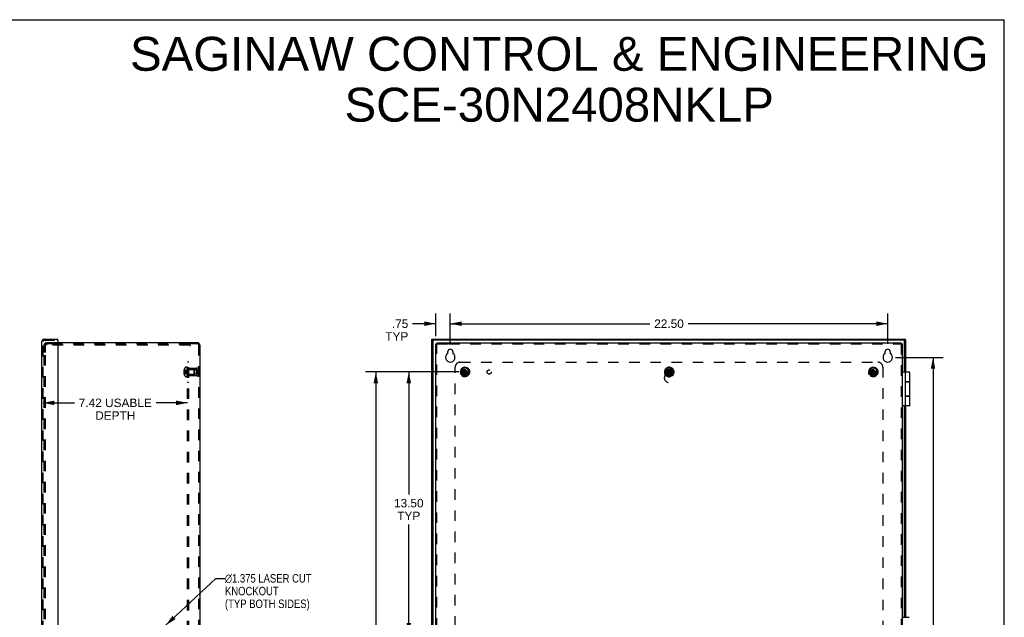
# Model space of a CAD drawing. Header units: inches. Extents: x 0 to 98.9, y 0 to 64.
# Tile 12 of 12: x 48.3 to 98.9, y 33.2 to 64. Entities that reach past the tile are written whole.
import ezdxf

# ---------------------------------------------------------------- set-up
doc = ezdxf.new("R2010")
doc.units = ezdxf.units.IN
doc.header["$LTSCALE"] = 5.44
doc.header["$MEASUREMENT"] = 0
doc.linetypes.add('HIDDEN', pattern=[0.2, 0.1, -0.1])
doc.layers.get('0').update_dxf_attribs({"linetype": 'CONTINUOUS'})
for name, color, linetype in [('DEFAULT_2', 8, 'HIDDEN'), ('DIMENSIONS', 7, 'CONTINUOUS'), ('DOOR_ASSEMBLY', 7, 'CONTINUOUS'), ('SUBPANEL', 7, 'CONTINUOUS')]:
    doc.layers.add(name, color=color, linetype=linetype)
doc.styles.get("Standard").update_dxf_attribs({"font": 'arial.ttf'})
doc.styles.add('TEXTSTYLE_1', font='gdt', dxfattribs={"width": 0.8})
doc.dimstyles.new('DIMSTYLE_1', dxfattribs={"dimtxt": 0.436364, "dimasz": 0.581818, "dimexe": 0.09, "dimexo": 0.07, "dimgap": 0.0375, "dimtad": 0, "dimtih": 1, "dimtoh": 1, "dimzin": 4, "dimdsep": 46, "dimtxsty": 'Standard', "dimblk": '_FILLED', "dimblk1": '_FILLED', "dimblk2": '_FILLED', "dimcen": 0.09, "dimadec": 3, "dimazin": 1, "dimtfac": 1, "dimtdec": 3, "dimtofl": 0, "dimtmove": 0, "dimatfit": 3, "dimldrblk": '_FILLED', "dimfxl": 0, "dimtolj": 1, "dimtzin": 4, "dimarcsym": 0})
doc.dimstyles.get("Standard").update_dxf_attribs({"dimtxt": 0.494545, "dimasz": 0.581818, "dimexe": 0.09, "dimexo": 0.07, "dimgap": 0.09, "dimtad": 0, "dimtih": 1, "dimtoh": 1, "dimdec": 3, "dimzin": 4, "dimdsep": 46, "dimtxsty": 'Standard', "dimblk": '_FILLED', "dimblk1": '_FILLED', "dimblk2": '_FILLED', "dimcen": 0.09, "dimadec": 3, "dimazin": 1, "dimtp": 0.001, "dimtm": 0.001, "dimtfac": 1, "dimtdec": 3, "dimtofl": 0, "dimtmove": 0, "dimatfit": 3, "dimldrblk": '_FILLED', "dimfxl": 0, "dimtolj": 1, "dimtzin": 4, "dimarcsym": 0})

# ---------------------------------------------------------------- blocks, each defined once
blk = doc.blocks.new('_FILLED')
at = {"color": 0, "linetype": 'ByBlock'}
blk.add_solid([(0, 0), (-1, 0.2), (-1, -0.2)], dxfattribs=at)
blk = doc.blocks.new('*D6')
at = {"layer": 'DIMENSIONS', "color": 2, "linetype": 'Continuous'}
for p, q in [((70.41, 47.328), (70.41, 48.88)), ((92.91, 47.328), (92.91, 48.88)), ((70.41, 48.356), (80.679, 48.356)), ((92.91, 48.356), (82.641, 48.356))]:
    blk.add_line(p, q, dxfattribs=at)
at = {"layer": 'DIMENSIONS', "color": 2, "linetype": 'Continuous', "xscale": 0.5818181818, "yscale": 0.5818181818, "zscale": 0.5818181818, "rotation": 180}
blk.add_blockref('_FILLED', (70.41, 48.356), dxfattribs=at)
at = {"layer": 'DIMENSIONS', "color": 2, "linetype": 'Continuous', "xscale": 0.5818181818, "yscale": 0.5818181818, "zscale": 0.5818181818}
blk.add_blockref('_FILLED', (92.91, 48.356), dxfattribs=at)
at = {"layer": 'DIMENSIONS', "color": 2, "linetype": 'Continuous', "insert": (81.66, 48.575), "char_height": 0.4364, "width": 1.52484, "attachment_point": 2, "line_spacing_factor": 0.9}
blk.add_mtext('22.50', dxfattribs=at)
blk = doc.blocks.new('*D7')
at = {"layer": 'DIMENSIONS', "color": 2, "linetype": 'Continuous'}
for p, q in [((93.317, 46.624), (95.764, 46.624)), ((95.241, 46.624), (95.241, 32.81)), ((95.241, 18.124), (95.241, 31.938)), ((93.317, 18.124), (95.764, 18.124))]:
    blk.add_line(p, q, dxfattribs=at)
at = {"layer": 'DIMENSIONS', "color": 2, "linetype": 'Continuous', "xscale": 0.5818181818, "yscale": 0.5818181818, "zscale": 0.5818181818}
for p, rotation in [((95.241, 46.624), 90), ((95.241, 18.124), 270)]:
    blk.add_blockref('_FILLED', p, dxfattribs=dict(at, rotation=rotation))
at = {"layer": 'DIMENSIONS', "color": 2, "linetype": 'Continuous', "insert": (95.241, 32.592), "char_height": 0.4364, "width": 1.52484, "attachment_point": 2, "line_spacing_factor": 0.9}
blk.add_mtext('28.50', dxfattribs=at)
blk = doc.blocks.new('*D10')
at = {"layer": 'DIMENSIONS', "color": 2, "linetype": 'Continuous'}
for p, q in [((69.66, 47.721), (69.66, 48.88)), ((70.41, 47.328), (70.41, 48.88)), ((69.66, 48.356), (68.467, 48.356)), ((70.41, 48.356), (71.574, 48.356))]:
    blk.add_line(p, q, dxfattribs=at)
at = {"layer": 'DIMENSIONS', "color": 2, "linetype": 'Continuous', "xscale": 0.5818181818, "yscale": 0.5818181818, "zscale": 0.5818181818}
blk.add_blockref('_FILLED', (69.66, 48.356), dxfattribs=at)
at = {"layer": 'DIMENSIONS', "color": 2, "linetype": 'Continuous', "xscale": 0.5818181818, "yscale": 0.5818181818, "zscale": 0.5818181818, "rotation": 180}
blk.add_blockref('_FILLED', (70.41, 48.356), dxfattribs=at)
at = {"layer": 'DIMENSIONS', "color": 2, "linetype": 'Continuous', "insert": (68.249, 48.575), "char_height": 0.4364, "width": 1.18256, "attachment_point": 3, "line_spacing_factor": 0.9}
blk.add_mtext('.75\\PTYP', dxfattribs=at)
blk = doc.blocks.new('*D13')
at = {"layer": 'DIMENSIONS', "color": 2, "linetype": 'Continuous'}
for p, q in [((49.462, 44.284), (51.078, 44.284)), ((56.886, 44.284), (55.27, 44.284))]:
    blk.add_line(p, q, dxfattribs=at)
at = {"layer": 'DIMENSIONS', "color": 2, "linetype": 'Continuous', "xscale": 0.5818181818, "yscale": 0.5818181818, "zscale": 0.5818181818, "rotation": 180}
blk.add_blockref('_FILLED', (49.462, 44.284), dxfattribs=at)
at = {"layer": 'DIMENSIONS', "color": 2, "linetype": 'Continuous', "xscale": 0.5818181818, "yscale": 0.5818181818, "zscale": 0.5818181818}
blk.add_blockref('_FILLED', (56.886, 44.284), dxfattribs=at)
at = {"layer": 'DIMENSIONS', "color": 2, "linetype": 'Continuous', "insert": (53.174, 44.503), "char_height": 0.43636, "width": 3.75532, "attachment_point": 2, "line_spacing_factor": 0.9}
blk.add_mtext('7.42 USABLE\\PDEPTH', dxfattribs=at)
blk = doc.blocks.new('*D15')
at = {"layer": 'DIMENSIONS', "color": 2, "linetype": 'Continuous'}
for p, q in [((70.753, 45.874), (67.749, 45.874)), ((68.273, 45.874), (68.273, 39.56)), ((68.273, 32.374), (68.273, 38.033)), ((70.753, 32.374), (67.749, 32.374))]:
    blk.add_line(p, q, dxfattribs=at)
at = {"layer": 'DIMENSIONS', "color": 2, "linetype": 'Continuous', "xscale": 0.5818181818, "yscale": 0.5818181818, "zscale": 0.5818181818}
for p, rotation in [((68.273, 45.874), 90), ((68.273, 32.374), 270)]:
    blk.add_blockref('_FILLED', p, dxfattribs=dict(at, rotation=rotation))
at = {"layer": 'DIMENSIONS', "color": 2, "linetype": 'Continuous', "insert": (68.273, 39.342), "char_height": 0.4364, "width": 1.52484, "attachment_point": 2, "line_spacing_factor": 0.9}
blk.add_mtext('13.50\\PTYP', dxfattribs=at)
blk = doc.blocks.new('*D16')
at = {"layer": 'DIMENSIONS', "color": 2, "linetype": 'Continuous'}
for p, q in [((70.867, 45.874), (66.055, 45.874)), ((66.579, 45.874), (66.579, 32.81)), ((66.579, 18.874), (66.579, 31.938)), ((70.877, 18.874), (66.055, 18.874))]:
    blk.add_line(p, q, dxfattribs=at)
at = {"layer": 'DIMENSIONS', "color": 2, "linetype": 'Continuous', "xscale": 0.5818181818, "yscale": 0.5818181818, "zscale": 0.5818181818}
for p, rotation in [((66.579, 45.874), 90), ((66.579, 18.874), 270)]:
    blk.add_blockref('_FILLED', p, dxfattribs=dict(at, rotation=rotation))
at = {"layer": 'DIMENSIONS', "color": 2, "linetype": 'Continuous', "insert": (66.579, 32.592), "char_height": 0.4364, "width": 1.52484, "attachment_point": 2, "line_spacing_factor": 0.9}
blk.add_mtext('27.00', dxfattribs=at)

msp = doc.modelspace()

# ---------------------------------------------------------------- linework, layer by layer
at = {"color": 7, "linetype": 'Continuous'}
for p, q in [((0, 64), (98.909, 64)), ((98.909, 0), (98.909, 64)), ((69.66, 47.314), (69.72, 47.314)), ((69.72, 47.374), (69.72, 47.314)), ((93.6, 47.374), (93.6, 47.314)), ((93.66, 47.314), (93.6, 47.314))]:
    msp.add_line(p, q, dxfattribs=at)
at = {"color": 3, "linetype": 'Continuous'}
for p, q in [((57.409, 47.374), (50.212, 47.374)), ((57.521, 47.262), (57.521, 17.486)), ((69.66, 17.434), (69.66, 47.314)), ((69.72, 47.374), (93.6, 47.374)), ((93.66, 47.314), (93.66, 17.434)), ((70.285, 46.84), (70.285, 46.921)), ((70.535, 46.921), (70.535, 46.84)), ((92.785, 46.84), (92.785, 46.921)), ((93.035, 46.921), (93.035, 46.84))]:
    msp.add_line(p, q, dxfattribs=at)
for centre, radius, start, end in [((57.409, 47.262), 0.112, 0, 90), ((70.41, 46.624), 0.24, 123.8964, 56.1036), ((70.265, 46.84), 0.02, 303.8964, 360), ((70.41, 46.921), 0.125, 0, 180), ((70.555, 46.84), 0.02, 180, 236.1036), ((92.91, 46.624), 0.24, 123.8964, 56.1036), ((92.765, 46.84), 0.02, 303.8964, 360), ((92.91, 46.921), 0.125, 0, 180), ((93.055, 46.84), 0.02, 180, 236.1036)]:
    msp.add_arc(centre, radius, start, end, dxfattribs=at)
at = {"layer": 'DEFAULT_2', "color": 8, "linetype": 'HIDDEN'}
for p, q in [((49.521, 46.874), (49.521, 47.262)), ((49.581, 46.874), (49.581, 47.262)), ((50.212, 47.374), (49.633, 47.374)), ((49.917, 47.314), (49.633, 47.314)), ((49.641, 47.314), (49.641, 47.254)), ((57.021, 47.254), (49.641, 47.254)), ((49.917, 47.314), (56.958, 47.314)), ((57.021, 47.314), (56.958, 47.314)), ((57.021, 47.202), (57.021, 47.314)), ((57.409, 47.314), (57.021, 47.314)), ((57.461, 47.262), (57.461, 17.486)), ((69.72, 17.434), (69.72, 47.314)), ((69.72, 47.314), (69.772, 47.314)), ((69.772, 47.314), (70.347, 47.314)), ((70.347, 47.314), (93.6, 47.314)), ((93.6, 47.314), (93.6, 17.434)), ((49.521, 17.914), (49.521, 46.834)), ((49.581, 17.914), (49.581, 46.834)), ((56.866, 46.12), (56.805, 46.12)), ((56.866, 45.628), (56.866, 46.12)), ((56.871, 45.628), (56.871, 46.117)), ((56.886, 46.117), (56.871, 46.117)), ((56.886, 45.628), (56.886, 46.117)), ((71.093, 46.072), (71.089, 46.101)), ((71.132, 46.11), (71.14, 46.082)), ((71.18, 46.082), (71.188, 46.11)), ((71.231, 46.101), (71.227, 46.072)), ((81.593, 46.072), (81.589, 46.101)), ((81.632, 46.11), (81.64, 46.082)), ((81.68, 46.082), (81.688, 46.11)), ((81.731, 46.101), (81.727, 46.072)), ((92.093, 46.072), (92.089, 46.101)), ((92.132, 46.11), (92.14, 46.082)), ((92.18, 46.082), (92.188, 46.11)), ((92.231, 46.101), (92.227, 46.072)), ((56.72, 45.924), (56.698, 45.924)), ((56.72, 45.824), (56.698, 45.824)), ((56.72, 45.978), (56.707, 45.978)), ((56.72, 45.892), (56.707, 45.892)), ((56.72, 45.856), (56.707, 45.856)), ((56.72, 45.769), (56.707, 45.769)), ((56.72, 46.013), (56.72, 46.014)), ((56.72, 46.014), (56.72, 46.014)), ((56.72, 46.013), (56.72, 45.892)), ((56.72, 45.889), (56.72, 45.892)), ((56.72, 45.892), (56.72, 45.892)), ((56.72, 45.892), (56.749, 45.889)), ((56.72, 45.856), (56.72, 45.859)), ((56.72, 45.856), (56.72, 45.735)), ((56.72, 45.856), (56.72, 45.856)), ((56.72, 45.735), (56.72, 45.734)), ((56.72, 45.734), (56.72, 45.733)), ((56.749, 45.889), (56.777, 45.887)), ((56.866, 45.628), (56.805, 45.628)), ((56.856, 45.87), (56.881, 45.874)), ((56.856, 45.87), (56.881, 45.874)), ((56.886, 46.082), (56.871, 46.082)), ((56.886, 46.075), (56.871, 46.075)), ((56.886, 46.053), (56.871, 46.053)), ((56.886, 46.012), (56.871, 46.012)), ((56.886, 45.998), (56.871, 45.998)), ((56.886, 45.921), (56.871, 45.921)), ((56.886, 45.92), (56.871, 45.92)), ((56.886, 45.787), (56.871, 45.787)), ((56.886, 45.78), (56.871, 45.78)), ((56.886, 45.719), (56.871, 45.719)), ((56.886, 45.697), (56.871, 45.697)), ((56.886, 45.68), (56.871, 45.68)), ((56.886, 45.644), (56.871, 45.644)), ((56.871, 45.628), (56.886, 45.628)), ((56.903, 45.998), (57.231, 45.998)), ((56.903, 45.75), (57.231, 45.75)), ((56.961, 45.686), (56.961, 46.062)), ((56.961, 46.062), (57.361, 46.062)), ((57.273, 45.999), (56.961, 45.999)), ((57.273, 45.749), (56.961, 45.749)), ((56.961, 45.686), (57.361, 45.686)), ((57.231, 45.998), (57.231, 45.75)), ((57.241, 45.988), (57.231, 45.998)), ((57.241, 45.76), (57.231, 45.75)), ((57.241, 45.76), (57.241, 45.988)), ((57.273, 45.749), (57.273, 45.999)), ((57.398, 45.975), (57.273, 45.975)), ((57.398, 45.772), (57.273, 45.772)), ((57.361, 46.062), (57.361, 45.686)), ((57.398, 45.772), (57.398, 45.975)), ((57.461, 46.062), (57.461, 45.974)), ((57.461, 46.062), (57.461, 45.686)), ((57.461, 45.686), (57.461, 45.774)), ((70.951, 45.872), (70.923, 45.877)), ((70.927, 45.921), (70.956, 45.92)), ((70.928, 45.822), (70.955, 45.833)), ((70.97, 45.787), (70.942, 45.78)), ((70.968, 45.957), (70.944, 45.973)), ((70.961, 45.843), (70.959, 45.863)), ((70.966, 46.011), (70.992, 45.999)), ((70.966, 45.926), (70.972, 45.945)), ((70.97, 45.732), (70.989, 45.753)), ((70.991, 45.765), (70.981, 45.782)), ((71.022, 45.717), (70.999, 45.699)), ((71.018, 46.028), (71.003, 46.052)), ((71.004, 46.001), (71.017, 46.016)), ((71.02, 45.892), (71.3, 45.856)), ((71.021, 45.892), (71.02, 45.892)), ((71.02, 45.856), (71.3, 45.892)), ((71.02, 45.856), (71.021, 45.856)), ((71.056, 45.892), (71.021, 45.892)), ((71.021, 45.856), (71.056, 45.856)), ((71.05, 45.705), (71.034, 45.717)), ((71.039, 46.078), (71.057, 46.056)), ((71.044, 45.667), (71.053, 45.694)), ((71.11, 45.924), (71.056, 45.892)), ((71.056, 45.892), (71.265, 45.856)), ((71.056, 45.856), (71.265, 45.892)), ((71.056, 45.856), (71.11, 45.824)), ((71.069, 46.053), (71.087, 46.062)), ((71.098, 45.674), (71.084, 45.649)), ((71.128, 45.675), (71.108, 45.679)), ((71.142, 45.978), (71.11, 45.924)), ((71.11, 45.824), (71.21, 45.924)), ((71.11, 45.924), (71.21, 45.824)), ((71.11, 45.824), (71.142, 45.769)), ((71.138, 45.637), (71.136, 45.666)), ((71.142, 45.734), (71.178, 46.014)), ((71.142, 46.014), (71.142, 46.013)), ((71.178, 45.734), (71.142, 46.014)), ((71.142, 46.013), (71.142, 45.978)), ((71.142, 45.769), (71.178, 45.978)), ((71.178, 45.769), (71.142, 45.978)), ((71.142, 45.769), (71.142, 45.735)), ((71.142, 45.735), (71.142, 45.734)), ((71.15, 46.075), (71.17, 46.075)), ((71.178, 46.013), (71.178, 46.014)), ((71.178, 45.978), (71.178, 46.013)), ((71.21, 45.924), (71.178, 45.978)), ((71.178, 45.769), (71.21, 45.824)), ((71.178, 45.735), (71.178, 45.769)), ((71.178, 45.734), (71.178, 45.735)), ((71.184, 45.666), (71.182, 45.637)), ((71.212, 45.679), (71.192, 45.675)), ((71.265, 45.892), (71.21, 45.924)), ((71.21, 45.824), (71.265, 45.856)), ((71.236, 45.649), (71.222, 45.674)), ((71.233, 46.062), (71.251, 46.053)), ((71.263, 46.056), (71.281, 46.078)), ((71.299, 45.892), (71.265, 45.892)), ((71.265, 45.856), (71.299, 45.856)), ((71.267, 45.694), (71.276, 45.667)), ((71.286, 45.717), (71.27, 45.705)), ((71.321, 45.699), (71.298, 45.717)), ((71.3, 45.892), (71.299, 45.892)), ((71.299, 45.856), (71.3, 45.856)), ((71.317, 46.052), (71.302, 46.028)), ((71.303, 46.016), (71.316, 46.001)), ((71.328, 45.999), (71.354, 46.011)), ((71.339, 45.782), (71.329, 45.765)), ((71.331, 45.753), (71.35, 45.732)), ((71.348, 45.945), (71.354, 45.926)), ((71.378, 45.78), (71.35, 45.787)), ((71.376, 45.973), (71.352, 45.957)), ((71.361, 45.863), (71.359, 45.843)), ((71.364, 45.92), (71.393, 45.921)), ((71.365, 45.833), (71.392, 45.822)), ((71.397, 45.877), (71.369, 45.872)), ((81.451, 45.872), (81.423, 45.877)), ((81.427, 45.921), (81.456, 45.92)), ((81.428, 45.822), (81.455, 45.833)), ((81.47, 45.787), (81.442, 45.78)), ((81.468, 45.957), (81.444, 45.973)), ((81.461, 45.843), (81.459, 45.863)), ((81.466, 46.011), (81.492, 45.999)), ((81.466, 45.926), (81.472, 45.945)), ((81.47, 45.732), (81.489, 45.753)), ((81.491, 45.765), (81.481, 45.782)), ((81.522, 45.717), (81.499, 45.699)), ((81.518, 46.028), (81.503, 46.052)), ((81.504, 46.001), (81.517, 46.016)), ((81.52, 45.856), (81.8, 45.892)), ((81.521, 45.892), (81.52, 45.892)), ((81.52, 45.892), (81.8, 45.856)), ((81.52, 45.856), (81.521, 45.856)), ((81.556, 45.892), (81.521, 45.892)), ((81.521, 45.856), (81.556, 45.856)), ((81.55, 45.705), (81.534, 45.717)), ((81.539, 46.078), (81.557, 46.056)), ((81.544, 45.667), (81.553, 45.694)), ((81.61, 45.924), (81.556, 45.892)), ((81.556, 45.856), (81.765, 45.892)), ((81.556, 45.892), (81.765, 45.856)), ((81.556, 45.856), (81.61, 45.824)), ((81.569, 46.053), (81.587, 46.062)), ((81.598, 45.674), (81.584, 45.649)), ((81.628, 45.675), (81.608, 45.679)), ((81.642, 45.978), (81.61, 45.924)), ((81.61, 45.824), (81.71, 45.924)), ((81.61, 45.924), (81.71, 45.824)), ((81.61, 45.824), (81.642, 45.769)), ((81.638, 45.637), (81.636, 45.666)), ((81.642, 45.734), (81.678, 46.014)), ((81.642, 46.014), (81.642, 46.013)), ((81.678, 45.734), (81.642, 46.014)), ((81.642, 46.013), (81.642, 45.978)), ((81.642, 45.769), (81.678, 45.978)), ((81.678, 45.769), (81.642, 45.978)), ((81.642, 45.769), (81.642, 45.735)), ((81.642, 45.735), (81.642, 45.734)), ((81.65, 46.075), (81.67, 46.075)), ((81.678, 46.013), (81.678, 46.014)), ((81.678, 45.978), (81.678, 46.013)), ((81.71, 45.924), (81.678, 45.978)), ((81.678, 45.769), (81.71, 45.824)), ((81.678, 45.735), (81.678, 45.769)), ((81.678, 45.734), (81.678, 45.735)), ((81.684, 45.666), (81.682, 45.637)), ((81.712, 45.679), (81.692, 45.675)), ((81.765, 45.892), (81.71, 45.924)), ((81.71, 45.824), (81.765, 45.856)), ((81.736, 45.649), (81.722, 45.674)), ((81.733, 46.062), (81.751, 46.053)), ((81.763, 46.056), (81.781, 46.078)), ((81.799, 45.892), (81.765, 45.892)), ((81.765, 45.856), (81.799, 45.856)), ((81.767, 45.694), (81.776, 45.667)), ((81.786, 45.717), (81.77, 45.705)), ((81.821, 45.699), (81.798, 45.717)), ((81.8, 45.892), (81.799, 45.892)), ((81.799, 45.856), (81.8, 45.856)), ((81.817, 46.052), (81.802, 46.028)), ((81.803, 46.016), (81.816, 46.001)), ((81.828, 45.999), (81.854, 46.011)), ((81.839, 45.782), (81.829, 45.765)), ((81.831, 45.753), (81.85, 45.732)), ((81.848, 45.945), (81.854, 45.926)), ((81.878, 45.78), (81.85, 45.787)), ((81.876, 45.973), (81.852, 45.957)), ((81.861, 45.863), (81.859, 45.843)), ((81.864, 45.92), (81.893, 45.921)), ((81.865, 45.833), (81.892, 45.822)), ((81.897, 45.877), (81.869, 45.872)), ((91.951, 45.872), (91.923, 45.877)), ((91.927, 45.921), (91.956, 45.92)), ((91.928, 45.822), (91.955, 45.833)), ((91.97, 45.787), (91.942, 45.78)), ((91.968, 45.957), (91.944, 45.973)), ((91.961, 45.843), (91.959, 45.863)), ((91.966, 46.011), (91.992, 45.999)), ((91.966, 45.926), (91.972, 45.945)), ((91.97, 45.732), (91.989, 45.753)), ((91.991, 45.765), (91.981, 45.782)), ((92.022, 45.717), (91.999, 45.699)), ((92.018, 46.028), (92.003, 46.052)), ((92.004, 46.001), (92.017, 46.016)), ((92.02, 45.856), (92.3, 45.892)), ((92.021, 45.892), (92.02, 45.892)), ((92.02, 45.892), (92.3, 45.856)), ((92.02, 45.856), (92.021, 45.856)), ((92.056, 45.892), (92.021, 45.892)), ((92.021, 45.856), (92.056, 45.856)), ((92.05, 45.705), (92.034, 45.717)), ((92.039, 46.078), (92.057, 46.056)), ((92.044, 45.667), (92.053, 45.694)), ((92.11, 45.924), (92.056, 45.892)), ((92.056, 45.856), (92.265, 45.892)), ((92.056, 45.892), (92.265, 45.856)), ((92.056, 45.856), (92.11, 45.824)), ((92.069, 46.053), (92.087, 46.062)), ((92.098, 45.674), (92.084, 45.649)), ((92.128, 45.675), (92.108, 45.679)), ((92.142, 45.978), (92.11, 45.924)), ((92.11, 45.824), (92.21, 45.924)), ((92.11, 45.924), (92.21, 45.824)), ((92.11, 45.824), (92.142, 45.769)), ((92.138, 45.637), (92.136, 45.666)), ((92.142, 45.734), (92.178, 46.014)), ((92.142, 46.014), (92.142, 46.013)), ((92.178, 45.734), (92.142, 46.014)), ((92.142, 46.013), (92.142, 45.978)), ((92.142, 45.769), (92.178, 45.978)), ((92.178, 45.769), (92.142, 45.978)), ((92.142, 45.769), (92.142, 45.735)), ((92.142, 45.735), (92.142, 45.734)), ((92.15, 46.075), (92.17, 46.075)), ((92.178, 46.013), (92.178, 46.014)), ((92.178, 45.978), (92.178, 46.013)), ((92.21, 45.924), (92.178, 45.978)), ((92.178, 45.769), (92.21, 45.824)), ((92.178, 45.735), (92.178, 45.769)), ((92.178, 45.734), (92.178, 45.735)), ((92.184, 45.666), (92.182, 45.637)), ((92.212, 45.679), (92.192, 45.675)), ((92.265, 45.892), (92.21, 45.924)), ((92.21, 45.824), (92.265, 45.856)), ((92.236, 45.649), (92.222, 45.674)), ((92.233, 46.062), (92.251, 46.053)), ((92.263, 46.056), (92.281, 46.078)), ((92.299, 45.892), (92.265, 45.892)), ((92.265, 45.856), (92.299, 45.856)), ((92.267, 45.694), (92.276, 45.667)), ((92.286, 45.717), (92.27, 45.705)), ((92.321, 45.699), (92.298, 45.717)), ((92.3, 45.892), (92.299, 45.892)), ((92.299, 45.856), (92.3, 45.856)), ((92.317, 46.052), (92.302, 46.028)), ((92.303, 46.016), (92.316, 46.001)), ((92.328, 45.999), (92.354, 46.011)), ((92.339, 45.782), (92.329, 45.765)), ((92.331, 45.753), (92.35, 45.732)), ((92.348, 45.945), (92.354, 45.926)), ((92.378, 45.78), (92.35, 45.787)), ((92.376, 45.973), (92.352, 45.957)), ((92.361, 45.863), (92.359, 45.843)), ((92.364, 45.92), (92.393, 45.921)), ((92.365, 45.833), (92.392, 45.822)), ((92.397, 45.877), (92.369, 45.872))]:
    msp.add_line(p, q, dxfattribs=at)
for points in [[(56.707, 45.978), (56.705, 45.971), (56.704, 45.964), (56.702, 45.957), (56.701, 45.951), (56.7, 45.944), (56.699, 45.937), (56.698, 45.93), (56.698, 45.924)], [(56.698, 45.924), (56.698, 45.921), (56.699, 45.918), (56.699, 45.915), (56.7, 45.912), (56.701, 45.909), (56.702, 45.905), (56.703, 45.902), (56.704, 45.899), (56.705, 45.895), (56.707, 45.892)], [(56.707, 45.856), (56.705, 45.852), (56.704, 45.849), (56.703, 45.846), (56.702, 45.842), (56.701, 45.839), (56.7, 45.836), (56.699, 45.833), (56.699, 45.83), (56.698, 45.827), (56.698, 45.824)], [(56.698, 45.824), (56.698, 45.817), (56.699, 45.811), (56.7, 45.804), (56.701, 45.797), (56.702, 45.79), (56.704, 45.783), (56.705, 45.776), (56.707, 45.769)], [(56.72, 46.014), (56.749, 45.994), (56.777, 45.973), (56.804, 45.951), (56.831, 45.927), (56.856, 45.901), (56.881, 45.874)], [(56.72, 45.978), (56.749, 45.964), (56.777, 45.948), (56.804, 45.931), (56.831, 45.913), (56.856, 45.894), (56.881, 45.874)], [(56.72, 45.924), (56.749, 45.917), (56.777, 45.909), (56.804, 45.901), (56.831, 45.893), (56.856, 45.883), (56.881, 45.874)], [(56.72, 45.892), (56.72, 45.889), (56.72, 45.886), (56.72, 45.883), (56.72, 45.88), (56.72, 45.877), (56.72, 45.874)], [(56.72, 45.88), (56.72, 45.883), (56.72, 45.886)], [(56.72, 45.769), (56.749, 45.784), (56.777, 45.8), (56.804, 45.817), (56.831, 45.835), (56.856, 45.854), (56.881, 45.874)], [(56.72, 45.734), (56.749, 45.753), (56.777, 45.774), (56.804, 45.797), (56.831, 45.821), (56.856, 45.847), (56.881, 45.874)], [(56.72, 45.874), (56.72, 45.871), (56.72, 45.868), (56.72, 45.865), (56.72, 45.862), (56.72, 45.859), (56.72, 45.856)], [(56.72, 45.824), (56.749, 45.831), (56.777, 45.839), (56.804, 45.847), (56.831, 45.855), (56.856, 45.864), (56.881, 45.874)], [(56.72, 45.856), (56.749, 45.858), (56.777, 45.861), (56.804, 45.864), (56.831, 45.867), (56.856, 45.87)], [(56.72, 45.862), (56.72, 45.865), (56.72, 45.868)], [(56.72, 45.856), (56.749, 45.858), (56.777, 45.861), (56.804, 45.864), (56.831, 45.867)], [(56.777, 45.887), (56.804, 45.884), (56.831, 45.881), (56.856, 45.877)], [(56.804, 45.884), (56.831, 45.881), (56.856, 45.877), (56.881, 45.874)], [(71.02, 45.892), (71.02, 45.889), (71.02, 45.886), (71.02, 45.883), (71.02, 45.88), (71.02, 45.877), (71.02, 45.874)], [(71.02, 45.874), (71.02, 45.871), (71.02, 45.868), (71.02, 45.865), (71.02, 45.862), (71.02, 45.859), (71.02, 45.856)], [(71.178, 46.014), (71.172, 46.014), (71.166, 46.014), (71.16, 46.014), (71.154, 46.014), (71.148, 46.014), (71.142, 46.014)], [(71.142, 45.734), (71.148, 45.733), (71.154, 45.733), (71.16, 45.733), (71.166, 45.733), (71.172, 45.733), (71.178, 45.734)], [(71.301, 45.874), (71.301, 45.877), (71.3, 45.88), (71.3, 45.883), (71.3, 45.886), (71.3, 45.889), (71.3, 45.892)], [(71.3, 45.856), (71.3, 45.859), (71.3, 45.862), (71.3, 45.865), (71.3, 45.868), (71.301, 45.871), (71.301, 45.874)], [(81.52, 45.892), (81.52, 45.889), (81.52, 45.886), (81.52, 45.883), (81.52, 45.88), (81.52, 45.877), (81.52, 45.874)], [(81.52, 45.874), (81.52, 45.871), (81.52, 45.868), (81.52, 45.865), (81.52, 45.862), (81.52, 45.859), (81.52, 45.856)], [(81.678, 46.014), (81.672, 46.014), (81.666, 46.014), (81.66, 46.014), (81.654, 46.014), (81.648, 46.014), (81.642, 46.014)], [(81.642, 45.734), (81.648, 45.733), (81.654, 45.733), (81.66, 45.733), (81.666, 45.733), (81.672, 45.733), (81.678, 45.734)], [(81.801, 45.874), (81.801, 45.877), (81.8, 45.88), (81.8, 45.883), (81.8, 45.886), (81.8, 45.889), (81.8, 45.892)], [(81.8, 45.856), (81.8, 45.859), (81.8, 45.862), (81.8, 45.865), (81.8, 45.868), (81.801, 45.871), (81.801, 45.874)], [(92.02, 45.892), (92.02, 45.889), (92.02, 45.886), (92.02, 45.883), (92.02, 45.88), (92.02, 45.877), (92.02, 45.874)], [(92.02, 45.874), (92.02, 45.871), (92.02, 45.868), (92.02, 45.865), (92.02, 45.862), (92.02, 45.859), (92.02, 45.856)], [(92.178, 46.014), (92.172, 46.014), (92.166, 46.014), (92.16, 46.014), (92.154, 46.014), (92.148, 46.014), (92.142, 46.014)], [(92.142, 45.734), (92.148, 45.733), (92.154, 45.733), (92.16, 45.733), (92.166, 45.733), (92.172, 45.733), (92.178, 45.734)], [(92.301, 45.874), (92.301, 45.877), (92.3, 45.88), (92.3, 45.883), (92.3, 45.886), (92.3, 45.889), (92.3, 45.892)], [(92.3, 45.856), (92.3, 45.859), (92.3, 45.862), (92.3, 45.865), (92.3, 45.868), (92.301, 45.871), (92.301, 45.874)]]:
    msp.add_lwpolyline(points, dxfattribs=at)
for centre, radius in [((71.16, 45.874), 0.246), ((81.66, 45.874), 0.246), ((92.16, 45.874), 0.246), ((71.16, 45.874), 0.201), ((71.16, 45.874), 0.188), ((71.16, 45.874), 0.143), ((71.16, 45.874), 0.128), ((71.16, 45.874), 0.125), ((71.16, 45.874), 0.124), ((71.16, 45.874), 0.114), ((71.16, 45.874), 0.102), ((71.16, 45.874), 0.1), ((81.66, 45.874), 0.201), ((81.66, 45.874), 0.188), ((81.66, 45.874), 0.143), ((81.66, 45.874), 0.128), ((81.66, 45.874), 0.125), ((81.66, 45.874), 0.124), ((81.66, 45.874), 0.114), ((81.66, 45.874), 0.102), ((81.66, 45.874), 0.1), ((92.16, 45.874), 0.201), ((92.16, 45.874), 0.188), ((92.16, 45.874), 0.143), ((92.16, 45.874), 0.128), ((92.16, 45.874), 0.125), ((92.16, 45.874), 0.124), ((92.16, 45.874), 0.114), ((92.16, 45.874), 0.102), ((92.16, 45.874), 0.1)]:
    msp.add_circle(centre, radius, dxfattribs=at)
for centre, radius, start, end in [((49.633, 47.262), 0.112, 90, 180), ((49.633, 47.262), 0.052, 90, 180), ((57.409, 47.262), 0.052, 0, 90), ((57.048, 45.874), 0.357, 139.0666, 156.8097), ((56.805, 46.085), 0.035, 90, 139.0666), ((71.099, 46.102), 0.01, 104.9326, 187.8493), ((71.123, 46.107), 0.01, 16.1507, 99.0674), ((71.197, 46.107), 0.01, 80.9326, 163.8493), ((71.221, 46.102), 0.01, 352.1507, 75.0674), ((81.599, 46.102), 0.01, 104.9326, 187.8493), ((81.623, 46.107), 0.01, 16.1507, 99.0674), ((81.697, 46.107), 0.01, 80.9326, 163.8493), ((81.721, 46.102), 0.01, 352.1507, 75.0674), ((92.099, 46.102), 0.01, 104.9326, 187.8493), ((92.123, 46.107), 0.01, 16.1507, 99.0674), ((92.197, 46.107), 0.01, 80.9326, 163.8493), ((92.221, 46.102), 0.01, 352.1507, 75.0674), ((57.048, 45.874), 0.357, 156.9983, 162.9593), ((57.048, 45.874), 0.357, 197.0407, 203.0017), ((57.048, 45.874), 0.357, 203.1903, 220.9334), ((56.805, 45.663), 0.035, 220.9334, 270), ((56.903, 46.035), 0.0372, 180, 210.0497), ((56.903, 45.713), 0.0372, 149.9503, 180), ((56.903, 46.035), 0.0372, 242.4601, 270), ((56.903, 45.713), 0.0372, 90, 117.5399), ((57.411, 45.975), 0.1, 60.0508, 119.9492), ((57.411, 45.773), 0.1, 240.0508, 299.9492), ((70.924, 45.886), 0.01, 176.9326, 259.8493), ((70.927, 45.911), 0.01, 88.1507, 171.0674), ((70.932, 45.813), 0.01, 112.1507, 195.0674), ((70.94, 45.79), 0.01, 200.9326, 283.8493), ((70.95, 45.981), 0.01, 152.9326, 235.8493), ((70.949, 45.862), 0.01, 6, 79.8493), ((70.962, 46.002), 0.01, 64.1507, 147.0674), ((70.951, 45.842), 0.01, 292.1507, 6), ((70.956, 45.93), 0.01, 268.1507, 342), ((70.977, 45.725), 0.01, 136.1507, 219.0674), ((70.962, 45.949), 0.01, 342, 55.8493), ((70.972, 45.777), 0.01, 30, 103.8493), ((70.993, 45.707), 0.01, 224.9326, 307.8493), ((70.982, 45.76), 0.01, 316.1507, 30), ((70.997, 46.008), 0.01, 244.1507, 318), ((71.012, 46.057), 0.01, 128.9326, 211.8493), ((71.01, 46.022), 0.01, 318, 31.8493), ((71.028, 45.709), 0.01, 54, 127.8493), ((71.031, 46.072), 0.01, 40.1507, 123.0674), ((71.053, 45.663), 0.01, 160.1507, 243.0674), ((71.044, 45.697), 0.01, 340.1507, 54), ((71.065, 46.063), 0.01, 220.1507, 294), ((71.075, 45.654), 0.01, 248.9326, 331.8493), ((71.083, 46.071), 0.01, 294, 7.8493), ((71.106, 45.67), 0.01, 78, 151.8493), ((71.126, 45.665), 0.01, 4.1507, 78), ((71.148, 45.638), 0.01, 184.1507, 267.0674), ((71.15, 46.085), 0.01, 196.1507, 270), ((71.17, 46.085), 0.01, 270, 343.8493), ((71.172, 45.638), 0.01, 272.9326, 355.8493), ((71.194, 45.665), 0.01, 102, 175.8493), ((71.214, 45.67), 0.01, 28.1507, 102), ((71.237, 46.071), 0.01, 172.1507, 246), ((71.245, 45.654), 0.01, 208.1507, 291.0674), ((71.255, 46.063), 0.01, 246, 319.8493), ((71.276, 45.697), 0.01, 126, 199.8493), ((71.267, 45.663), 0.01, 296.9326, 19.8493), ((71.289, 46.072), 0.01, 56.9326, 139.8493), ((71.292, 45.709), 0.01, 52.1507, 126), ((71.31, 46.022), 0.01, 148.1507, 222), ((71.308, 46.057), 0.01, 328.1507, 51.0674), ((71.323, 46.008), 0.01, 222, 295.8493), ((71.327, 45.707), 0.01, 232.1507, 315.0674), ((71.338, 45.76), 0.01, 150, 223.8493), ((71.348, 45.777), 0.01, 76.1507, 150), ((71.358, 45.949), 0.01, 124.1507, 198), ((71.343, 45.725), 0.01, 320.9326, 43.8493), ((71.358, 46.002), 0.01, 32.9326, 115.8493), ((71.364, 45.93), 0.01, 198, 271.8493), ((71.369, 45.842), 0.01, 174, 247.8493), ((71.371, 45.862), 0.01, 100.1507, 174), ((71.37, 45.981), 0.01, 304.1507, 27.0674), ((71.38, 45.79), 0.01, 256.1507, 339.0674), ((71.388, 45.813), 0.01, 344.9326, 67.8493), ((71.393, 45.911), 0.01, 8.9326, 91.8493), ((71.396, 45.886), 0.01, 280.1507, 3.0674), ((81.424, 45.886), 0.01, 176.9326, 259.8493), ((81.427, 45.911), 0.01, 88.1507, 171.0674), ((81.432, 45.813), 0.01, 112.1507, 195.0674), ((81.44, 45.79), 0.01, 200.9326, 283.8493), ((81.45, 45.981), 0.01, 152.9326, 235.8493), ((81.449, 45.862), 0.01, 6, 79.8493), ((81.462, 46.002), 0.01, 64.1507, 147.0674), ((81.451, 45.842), 0.01, 292.1507, 6), ((81.456, 45.93), 0.01, 268.1507, 342), ((81.477, 45.725), 0.01, 136.1507, 219.0674), ((81.462, 45.949), 0.01, 342, 55.8493), ((81.472, 45.777), 0.01, 30, 103.8493), ((81.493, 45.707), 0.01, 224.9326, 307.8493), ((81.482, 45.76), 0.01, 316.1507, 30), ((81.497, 46.008), 0.01, 244.1507, 318), ((81.512, 46.057), 0.01, 128.9326, 211.8493), ((81.51, 46.022), 0.01, 318, 31.8493), ((81.528, 45.709), 0.01, 54, 127.8493), ((81.531, 46.072), 0.01, 40.1507, 123.0674), ((81.553, 45.663), 0.01, 160.1507, 243.0674), ((81.544, 45.697), 0.01, 340.1507, 54), ((81.565, 46.063), 0.01, 220.1507, 294), ((81.575, 45.654), 0.01, 248.9326, 331.8493), ((81.583, 46.071), 0.01, 294, 7.8493), ((81.606, 45.67), 0.01, 78, 151.8493), ((81.626, 45.665), 0.01, 4.1507, 78), ((81.648, 45.638), 0.01, 184.1507, 267.0674), ((81.65, 46.085), 0.01, 196.1507, 270), ((81.67, 46.085), 0.01, 270, 343.8493), ((81.672, 45.638), 0.01, 272.9326, 355.8493), ((81.694, 45.665), 0.01, 102, 175.8493), ((81.714, 45.67), 0.01, 28.1507, 102), ((81.737, 46.071), 0.01, 172.1507, 246), ((81.745, 45.654), 0.01, 208.1507, 291.0674), ((81.755, 46.063), 0.01, 246, 319.8493), ((81.776, 45.697), 0.01, 126, 199.8493), ((81.767, 45.663), 0.01, 296.9326, 19.8493), ((81.789, 46.072), 0.01, 56.9326, 139.8493), ((81.792, 45.709), 0.01, 52.1507, 126), ((81.81, 46.022), 0.01, 148.1507, 222), ((81.808, 46.057), 0.01, 328.1507, 51.0674), ((81.823, 46.008), 0.01, 222, 295.8493), ((81.827, 45.707), 0.01, 232.1507, 315.0674), ((81.838, 45.76), 0.01, 150, 223.8493), ((81.848, 45.777), 0.01, 76.1507, 150), ((81.858, 45.949), 0.01, 124.1507, 198), ((81.843, 45.725), 0.01, 320.9326, 43.8493), ((81.858, 46.002), 0.01, 32.9326, 115.8493), ((81.864, 45.93), 0.01, 198, 271.8493), ((81.869, 45.842), 0.01, 174, 247.8493), ((81.871, 45.862), 0.01, 100.1507, 174), ((81.87, 45.981), 0.01, 304.1507, 27.0674), ((81.88, 45.79), 0.01, 256.1507, 339.0674), ((81.888, 45.813), 0.01, 344.9326, 67.8493), ((81.893, 45.911), 0.01, 8.9326, 91.8493), ((81.896, 45.886), 0.01, 280.1507, 3.0674), ((91.924, 45.886), 0.01, 176.9326, 259.8493), ((91.927, 45.911), 0.01, 88.1507, 171.0674), ((91.932, 45.813), 0.01, 112.1507, 195.0674), ((91.94, 45.79), 0.01, 200.9326, 283.8493), ((91.95, 45.981), 0.01, 152.9326, 235.8493), ((91.949, 45.862), 0.01, 6, 79.8493), ((91.962, 46.002), 0.01, 64.1507, 147.0674), ((91.951, 45.842), 0.01, 292.1507, 6), ((91.956, 45.93), 0.01, 268.1507, 342), ((91.977, 45.725), 0.01, 136.1507, 219.0674), ((91.962, 45.949), 0.01, 342, 55.8493), ((91.972, 45.777), 0.01, 30, 103.8493), ((91.993, 45.707), 0.01, 224.9326, 307.8493), ((91.982, 45.76), 0.01, 316.1507, 30), ((91.997, 46.008), 0.01, 244.1507, 318), ((92.012, 46.057), 0.01, 128.9326, 211.8493), ((92.01, 46.022), 0.01, 318, 31.8493), ((92.028, 45.709), 0.01, 54, 127.8493), ((92.031, 46.072), 0.01, 40.1507, 123.0674), ((92.053, 45.663), 0.01, 160.1507, 243.0674), ((92.044, 45.697), 0.01, 340.1507, 54), ((92.065, 46.063), 0.01, 220.1507, 294), ((92.075, 45.654), 0.01, 248.9326, 331.8493), ((92.083, 46.071), 0.01, 294, 7.8493), ((92.106, 45.67), 0.01, 78, 151.8493), ((92.126, 45.665), 0.01, 4.1507, 78), ((92.148, 45.638), 0.01, 184.1507, 267.0674), ((92.15, 46.085), 0.01, 196.1507, 270), ((92.17, 46.085), 0.01, 270, 343.8493), ((92.172, 45.638), 0.01, 272.9326, 355.8493), ((92.194, 45.665), 0.01, 102, 175.8493), ((92.214, 45.67), 0.01, 28.1507, 102), ((92.237, 46.071), 0.01, 172.1507, 246), ((92.245, 45.654), 0.01, 208.1507, 291.0674), ((92.255, 46.063), 0.01, 246, 319.8493), ((92.276, 45.697), 0.01, 126, 199.8493), ((92.267, 45.663), 0.01, 296.9326, 19.8493), ((92.289, 46.072), 0.01, 56.9326, 139.8493), ((92.292, 45.709), 0.01, 52.1507, 126), ((92.31, 46.022), 0.01, 148.1507, 222), ((92.308, 46.057), 0.01, 328.1507, 51.0674), ((92.323, 46.008), 0.01, 222, 295.8493), ((92.327, 45.707), 0.01, 232.1507, 315.0674), ((92.338, 45.76), 0.01, 150, 223.8493), ((92.348, 45.777), 0.01, 76.1507, 150), ((92.358, 45.949), 0.01, 124.1507, 198), ((92.343, 45.725), 0.01, 320.9326, 43.8493), ((92.358, 46.002), 0.01, 32.9326, 115.8493), ((92.364, 45.93), 0.01, 198, 271.8493), ((92.369, 45.842), 0.01, 174, 247.8493), ((92.371, 45.862), 0.01, 100.1507, 174), ((92.37, 45.981), 0.01, 304.1507, 27.0674), ((92.38, 45.79), 0.01, 256.1507, 339.0674), ((92.388, 45.813), 0.01, 344.9326, 67.8493), ((92.393, 45.911), 0.01, 8.9326, 91.8493), ((92.396, 45.886), 0.01, 280.1507, 3.0674)]:
    msp.add_arc(centre, radius, start, end, dxfattribs=at)
at = {"layer": 'DOOR_ASSEMBLY', "color": 3, "linetype": 'Continuous'}
for p, q in [((49.402, 17.298), (49.402, 47.449)), ((49.514, 47.561), (50.212, 47.561)), ((50.212, 47.486), (50.212, 17.261)), ((69.455, 47.561), (93.83, 47.561)), ((69.455, 17.246), (69.455, 47.501)), ((93.83, 47.501), (93.83, 45.874)), ((93.83, 44.124), (93.83, 33.249))]:
    msp.add_line(p, q, dxfattribs=at)
at = {"layer": 'DOOR_ASSEMBLY', "color": 8, "linetype": 'HIDDEN'}
for p, q in [((49.462, 17.298), (49.462, 47.449)), ((49.514, 47.501), (50.197, 47.501))]:
    msp.add_line(p, q, dxfattribs=at)
at = {"layer": 'DOOR_ASSEMBLY', "color": 7, "linetype": 'Continuous'}
for p, q in [((50.212, 47.501), (50.197, 47.501)), ((50.212, 47.501), (50.212, 47.561)), ((69.455, 47.501), (69.455, 47.561)), ((93.83, 47.501), (69.455, 47.501)), ((69.515, 47.501), (69.515, 17.246)), ((93.77, 45.874), (93.77, 47.501)), ((93.83, 47.501), (93.83, 47.561)), ((93.66, 45.874), (94.023, 45.874)), ((93.77, 45.889), (93.83, 45.889)), ((93.805, 45.854), (93.805, 44.144)), ((94.043, 45.394), (94.043, 45.854)), ((93.811, 45.374), (94.023, 45.374)), ((94.028, 45.369), (93.825, 45.369)), ((93.968, 45.369), (93.968, 45.374)), ((93.975, 45.374), (93.975, 45.369)), ((94.048, 44.649), (94.048, 45.349)), ((94.023, 44.624), (93.811, 44.624)), ((93.812, 44.624), (93.812, 44.624)), ((93.825, 44.629), (94.028, 44.629)), ((93.968, 44.624), (93.968, 44.629)), ((93.975, 44.629), (93.975, 44.624)), ((94.043, 44.144), (94.043, 44.604)), ((94.023, 44.124), (93.66, 44.124)), ((93.77, 33.249), (93.77, 44.124)), ((93.83, 44.109), (93.77, 44.109)), ((93.66, 33.249), (94.023, 33.249)), ((93.77, 33.264), (93.83, 33.264))]:
    msp.add_line(p, q, dxfattribs=at)
at = {"layer": 'DOOR_ASSEMBLY', "color": 3, "linetype": 'Continuous'}
for centre, radius, start, end in [((49.514, 47.449), 0.112, 90, 180), ((50.197, 47.486), 0.015, 0, 90)]:
    msp.add_arc(centre, radius, start, end, dxfattribs=at)
at = {"layer": 'DOOR_ASSEMBLY', "color": 8, "linetype": 'HIDDEN'}
msp.add_arc((49.514, 47.449), 0.052, 90, 180, dxfattribs=at)
at = {"layer": 'DOOR_ASSEMBLY', "color": 7, "linetype": 'Continuous'}
for centre, start, end in [((93.785, 45.854), 0, 90), ((94.023, 45.854), 0, 90), ((93.825, 45.389), 189, 270), ((94.023, 45.394), 270, 360), ((94.028, 45.349), 0, 90), ((93.825, 44.609), 90, 180), ((94.023, 44.604), 0, 90), ((94.028, 44.649), 270, 360), ((93.785, 44.144), 270, 360), ((94.023, 44.144), 270, 360)]:
    msp.add_arc(centre, 0.02, start, end, dxfattribs=at)
at = {"layer": 'SUBPANEL', "color": 8, "linetype": 'HIDDEN'}
for p, q in [((56.886, 18.374), (56.886, 46.374)), ((56.961, 46.374), (56.886, 46.374)), ((56.961, 18.374), (56.961, 46.374)), ((70.66, 18.624), (70.66, 46.124)), ((70.91, 46.374), (92.41, 46.374)), ((92.66, 46.124), (92.66, 18.624)), ((56.961, 46.014), (56.886, 46.014)), ((56.961, 45.983), (56.886, 45.983)), ((56.961, 45.765), (56.886, 45.765)), ((56.961, 45.733), (56.886, 45.733)), ((81.52, 45.874), (81.52, 45.786)), ((81.801, 45.786), (81.801, 45.874)), ((56.961, 45.332), (56.886, 45.332))]:
    msp.add_line(p, q, dxfattribs=at)
for centre, radius in [((71.16, 45.874), 0.141), ((72.41, 45.874), 0.109), ((92.16, 45.874), 0.141)]:
    msp.add_circle(centre, radius, dxfattribs=at)
for centre, radius, start, end in [((70.91, 46.124), 0.25, 90, 180), ((92.41, 46.124), 0.25, 0, 90), ((81.66, 45.574), 0.242, 128.8172, 51.1828), ((81.49, 45.786), 0.03, 308.8172, 360), ((81.66, 45.874), 0.141, 0, 180), ((81.831, 45.786), 0.03, 180, 231.1828)]:
    msp.add_arc(centre, radius, start, end, dxfattribs=at)

# ---------------------------------------------------------------- texts
at = {"layer": 'DIMENSIONS', "color": 2, "linetype": 'Continuous', "insert": (76.014, 63.117), "char_height": 1.74545, "width": 44.08408, "attachment_point": 2, "line_spacing_factor": 0.9}
msp.add_mtext('SAGINAW CONTROL & ENGINEERING\\PSCE-30N2408NKLP', dxfattribs=at)
at = {"layer": 'DIMENSIONS', "color": 2, "linetype": 'Continuous', "insert": (58.817, 35.472), "char_height": 0.43636, "width": 5.76276, "attachment_point": 1, "line_spacing_factor": 0.9, "style": 'TEXTSTYLE_1'}
msp.add_mtext('{\\fgdt;n}\\fArial;1.375 LASER CUT\\PKNOCKOUT\\P(TYP BOTH SIDES)', dxfattribs=at)

# ---------------------------------------------------------------- dimensions: what is measured, and where the dimension line sits
at = {"layer": 'DIMENSIONS', "color": 2, "linetype": 'Continuous'}
dim = msp.add_linear_dim(base=(70.41, 48.356), p1=(69.66, 47.651), p2=(70.41, 47.258), text='<>\\PTYP', dimstyle='DIMSTYLE_1', dxfattribs=at)
dim.commit()
dim.dimension.update_dxf_attribs({"geometry": '*D10', "text_midpoint": (67.658, 48.029), "dimtype": 160})
for base, p1, p2, angle, picture, middle in [((70.41, 48.356), (92.91, 47.258), (70.41, 47.258), 180, '*D6', (81.654, 48.354)), ((95.241, 18.124), (93.247, 46.624), (93.247, 18.124), 270, '*D7', (95.235, 32.371)), ((66.579, 18.874), (70.937, 45.874), (70.947, 18.874), 270, '*D16', (66.573, 32.371))]:
    dim = msp.add_linear_dim(base=base, p1=p1, p2=p2, angle=angle, dimstyle='DIMSTYLE_1', dxfattribs=at)
    dim.commit()
    dim.dimension.update_dxf_attribs({"geometry": picture, "text_midpoint": middle, "dimtype": 160})
for base, p1, p2, angle, text, picture, middle in [((49.462, 44.284), (56.886, 46.124), (49.462, 47.501), 180, '<> USABLE\\PDEPTH', '*D13', (53.174, 43.957)), ((68.273, 32.374), (70.823, 45.874), (70.823, 32.374), 270, '<>\\PTYP', '*D15', (68.273, 38.797))]:
    dim = msp.add_linear_dim(base=base, p1=p1, p2=p2, angle=angle, text=text, dimstyle='DIMSTYLE_1', dxfattribs=at)
    dim.commit()
    dim.dimension.update_dxf_attribs({"geometry": picture, "text_midpoint": middle, "dimtype": 160})

# ---------------------------------------------------------------- leaders
at = {"layer": 'DIMENSIONS', "color": 2, "linetype": 'Continuous', "annotation_type": 0, "has_hookline": 1, "hookline_direction": 1, "text_width": 4.322}
msp.add_leader([(55.773, 32.844), (58.343, 35.254), (58.817, 35.254)], dimstyle='Standard', override={"dimtad": 0}, dxfattribs=at)

doc.saveas('drawing.dxf')
